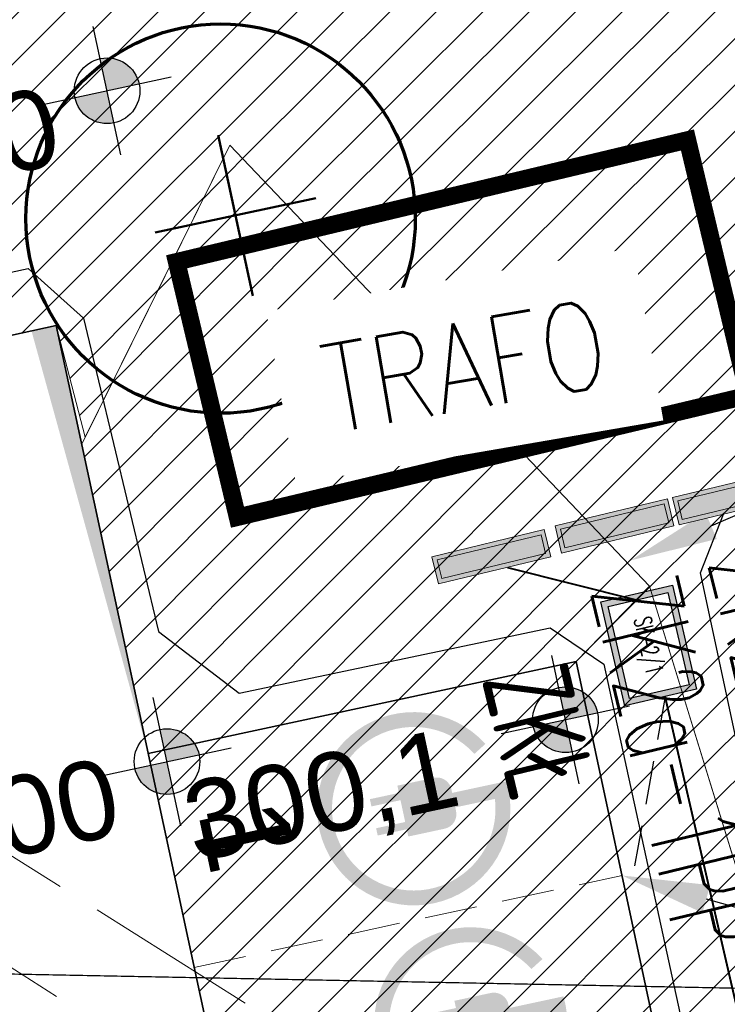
# Model space of a CAD drawing. Header units: metres. Extents: x 6567600 to 13135881, y 5574237 to 11149086.
# Tile 78 of 120: x 6567932.5 to 6567940.58, y 5574454.52 to 5574465.77. Entities that reach past the tile are written whole.
import ezdxf
from ezdxf import colors
from ezdxf.entities.mleader import LeaderData, LeaderLine
from ezdxf.enums import TextEntityAlignment as Align
from ezdxf.math import Vec2, Vec3

# ---------------------------------------------------------------- set-up
doc = ezdxf.new("R2010")
doc.units = ezdxf.units.M
for name, pattern in [('SEL_r', [1.5, 1, -0.5]), ('zzzxref_260316$0$_MDCP$0$L_2_50', [2.5, 2, -0.5]), ('zzzxref_260316$0$PR1183 Chorzów Metalowców V09_TT$0$Przerywana gęsta', [0.8999999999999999, 0.6, -0.2999999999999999])]:
    doc.linetypes.add(name, pattern=pattern)
for name, color, linetype, lineweight in [('IE_UWAGI', 71, 'Continuous', 5), ('SEL_kanalizacja_kablowa_nN', 1, 'SEL_knN', 40), ('SEL_opis_odnosnik', 7, 'Continuous', 20), ('SEL_sieci_kable_nN', 1, 'SEL_eN', 30), ('SEL_sieci_pomocnicza_przerywana', 140, 'SEL_r', 25), ('SEL_zlacze_nN', 1, 'SEL_eN', 20), ('SEN_studnia_kablowa_typ', 30, 'Continuous', 20), ('zzzxref_260316$0$_MDCP$0$GES_PrzewodElektroenergetyczny_Projektowany', 7, 'Continuous', 18), ('zzzxref_260316$0$_MDCP$1$GES_PrzewodWodociagowy', 5, 'Continuous', 18)]:
    doc.layers.add(name, color=color, linetype=linetype, lineweight=lineweight)
for name, color, linetype in [('SEL_atrybut_bloku1', 7, 'Continuous'), ('SEL_atrybut_bloku2', 9, 'Continuous'), ('SEN_atrybut_bloku1', 7, 'Continuous'), ('SEN_atrybut_bloku2', 9, 'Continuous'), ('zzzxref_260316$0$PR1183 Chorzów Metalowców V09_TT$0$01FORMA - PZT - Inne obiekty', 7, 'Continuous'), ('zzzxref_260316$0$PR1183 Chorzów Metalowców V09_TT$0$FORMA - Arch 01 - PZT 1 Strefy', 7, 'Continuous'), ('zzzxref_260316$0$PR1183 Chorzów Metalowców V09_TT$0$FORMA - Arch 01 - PZT-3 Ukształtowanie terenu', 7, 'Continuous'), ('zzzxref_260316$0$PR1183 Chorzów Metalowców V09_TT$0$FORMA - Arch 01 - PZT-3 Zagospodarowanie', 7, 'Continuous'), ('zzzxref_260316$0$PR1183 Chorzów Metalowców V09_TT$0$FORMA - Arch 01 - PZT-4 Zieleń', 7, 'Continuous')]:
    doc.layers.add(name, color=color, linetype=linetype)
doc.layers.add('SEL_sieci_kable_nN_oswietlenie', color=7, linetype='SEL_eNN', lineweight=30, true_color=0xff7a7a)
doc.styles.add('ARIAL', font='ARIALN.TTF', dxfattribs={"width": 0.8})
doc.styles.add('ROMANS', font='romans.shx', dxfattribs={"width": 0.8})
doc.styles.add('zzzxref_260316$0$$TD_AUDIT_GENERATED_(B0E6E)', font='arial.ttf')
doc.styles.add('zzzxref_260316$0$$TD_AUDIT_GENERATED_(B0E75)', font='arial.ttf')
doc.linetypes.add('SEL_eN', pattern='A,5,["eN",ARIAL,S=1,R=0,X=1.8,Y=0.25],5', length=10)
doc.linetypes.add('SEL_eNN', pattern='A,5,["eNN",ARIAL,S=1,R=0,X=1.45,Y=0.25],5', length=10)
doc.linetypes.add('SEL_knN', pattern='A,5,["knN",ARIAL,S=1,R=0,X=1.8,Y=0.25],5', length=10)
doc.linetypes.add('zzzxref_260316$0$PR1183 Chorzów Metalowców V09_TT$0$X 1_2', pattern='A,0,[8,PR1183 ChorzĂłw MetalowcĂłw V091.Shx,S=0.0392063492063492,R=0,X=0,Y=0],-4.94,0', length=4.94)
pattern_1 = [(45, (0, 1.250091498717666), (-0.2651650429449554, 0.2651650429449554), [])]

# ---------------------------------------------------------------- blocks, each defined once
blk = doc.blocks.new('studnia_SK2_1')
at = {"linetype": 'Continuous'}
h = blk.add_hatch(color=256, dxfattribs=at)
h.paths.add_polyline_path([(-0.6100000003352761, 0.8399999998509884), (-0.6100000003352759, 1.110223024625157e-16), (0.6099999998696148, 0), (0.6099999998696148, 0.8399999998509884)])
h.paths.add_polyline_path([(0.5399999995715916, 0.7700000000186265), (0.5399999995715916, 0.06999999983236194), (-0.5400000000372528, 0.06999999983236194), (-0.5400000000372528, 0.7700000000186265)], flags=16)
for points in [[(-0.6100000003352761, 0.8399999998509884), (0.6099999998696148, 0.8399999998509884), (0.6099999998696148, 0), (-0.6100000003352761, 0)], [(-0.5400000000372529, 0.7700000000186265), (0.5399999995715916, 0.7700000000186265), (0.5399999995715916, 0.06999999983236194), (-0.5400000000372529, 0.06999999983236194)]]:
    blk.add_lwpolyline(points, close=True, dxfattribs=at)
at = {"linetype": 'Continuous', "flags": 128}
for points in [[(-0.6100000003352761, 0.8399999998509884), (0.6099999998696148, 0.8399999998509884), (0.6099999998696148, 0), (-0.6100000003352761, 0), (-0.6100000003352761, 0.8399999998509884)], [(-0.5400000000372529, 0.7700000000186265), (0.5399999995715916, 0.7700000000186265), (0.5399999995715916, 0.06999999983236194), (-0.5400000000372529, 0.06999999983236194), (-0.5400000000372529, 0.7700000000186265)]]:
    blk.add_lwpolyline(points, dxfattribs=at)
at = {"layer": 'SEN_atrybut_bloku1', "style": 'ROMANS', "width": 0.6, "flags": 8}
blk.add_attdef('TYP', text='', height=1, dxfattribs=at).set_placement((0, 0.9399999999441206), align=Align.CENTER)
at = {"layer": 'SEN_atrybut_bloku2', "style": 'ROMANS', "width": 0.6, "flags": 8}
for tag, p in [('OPIS1', (0, -0.8500000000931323)), ('OPIS2', (0, -1.700000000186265))]:
    blk.add_attdef(tag, text='', height=0.75, dxfattribs=at).set_placement(p, align=Align.CENTER)
at = {"layer": 'SEN_studnia_kablowa_typ', "color": 0, "style": 'ROMANS', "width": 0.6}
blk.add_text('SK-2/1', height=0.2, dxfattribs=at).set_placement((0, 0.4199999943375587), align=Align.MIDDLE_CENTER)
blk = doc.blocks.new('zzzxref_260316$0$PR1183 Chorzów Metalowców V09_TT$0$Miejsca parkingowe 27[25]', base_point=(6567933.967839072, 5574456.136126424))
at = {"layer": 'zzzxref_260316$0$PR1183 Chorzów Metalowców V09_TT$0$FORMA - Arch 01 - PZT-3 Zagospodarowanie', "color": 7, "linetype": 'zzzxref_260316$0$PR1183 Chorzów Metalowców V09_TT$0$Przerywana gęsta', "lineweight": 13}
for p, q in [((6567933.967839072, 5574456.136126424), (6567938.856213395, 5574457.186743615)), ((6567934.493147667, 5574453.691939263), (6567939.381521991, 5574454.742556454))]:
    blk.add_line(p, q, dxfattribs=at)
at = {"layer": 'zzzxref_260316$0$PR1183 Chorzów Metalowców V09_TT$0$FORMA - Arch 01 - PZT-3 Zagospodarowanie', "color": 7, "lineweight": 13, "style": 'zzzxref_260316$0$$TD_AUDIT_GENERATED_(B0E75)'}
for tag, p in [('num_start_0', (6567935.103054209, 5574455.200049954)), ('num_start_1', (6567935.628362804, 5574452.755862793)), ('num_start_2', (6567936.1536714, 5574450.303305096)), ('num_start_3', (6567936.678979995, 5574447.86748847)), ('num_start_4', (6567937.20428859, 5574445.414930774)), ('num_start_5', (6567937.729597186, 5574442.970743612)), ('num_start_6', (6567938.254905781, 5574440.534926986)), ('num_start_7', (6567938.780214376, 5574438.082034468)), ('num_start_8', (6567939.305522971, 5574435.637847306)), ('num_start_9', (6567939.830831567, 5574433.193994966))]:
    blk.add_attdef(tag, text='', height=1, rotation=282.1295861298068, dxfattribs=at).set_placement(p, align=Align.MIDDLE_CENTER)
blk = doc.blocks.new('zzzxref_260316$0$PR1183 Chorzów Metalowców V09_TT$0$Koty wysokościowe_66', base_point=(6567933.498562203, 5574463.707329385))
at = {"layer": 'zzzxref_260316$0$PR1183 Chorzów Metalowców V09_TT$0$FORMA - Arch 01 - PZT-3 Ukształtowanie terenu', "linetype": 'Continuous', "lineweight": 25}
for points in [[(6567933.498562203, 5574463.707329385), (6567933.865190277, 5574463.786125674), (6567933.807128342, 5574463.920430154), (6567933.70209001, 5574464.022291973), (6567933.566066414, 5574464.076203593), (6567933.419765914, 5574464.073957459)], [(6567933.498562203, 5574463.707329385), (6567933.131934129, 5574463.628533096), (6567933.189996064, 5574463.494228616), (6567933.295034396, 5574463.392366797), (6567933.431057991, 5574463.338455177), (6567933.577358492, 5574463.340701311)]]:
    blk.add_hatch(color=6, dxfattribs=at).paths.add_polyline_path(points)
at = {"layer": 'zzzxref_260316$0$PR1183 Chorzów Metalowców V09_TT$0$FORMA - Arch 01 - PZT-3 Ukształtowanie terenu', "color": 6, "linetype": 'Continuous', "lineweight": 25}
for p, q in [((6567933.656154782, 5574462.974073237), (6567933.340969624, 5574464.440585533)), ((6567932.765306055, 5574463.549736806), (6567934.231818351, 5574463.864921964))]:
    blk.add_line(p, q, dxfattribs=at)
blk.add_circle((6567933.498562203, 5574463.707329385), 0.375, dxfattribs=at)
at = {"layer": 'zzzxref_260316$0$PR1183 Chorzów Metalowców V09_TT$0$FORMA - Arch 01 - PZT-3 Ukształtowanie terenu', "color": 6, "lineweight": 25, "insert": (6567929.294198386, 5574461.916977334), "char_height": 0.8999999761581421, "attachment_point": 7, "rotation": 12.129586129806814, "style": 'zzzxref_260316$0$$TD_AUDIT_GENERATED_(B0E6E)'}
blk.add_mtext('\\A1;{\\pql;\\fArial|b0|i0|c238|p0;\\W1.000000;299,60}', dxfattribs=at)
blk = doc.blocks.new('zzzxref_260316$0$PR1183 Chorzów Metalowców V09_TT$0$Koty wysokościowe_46', base_point=(6567938.735703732, 5574456.521429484))
at = {"layer": 'zzzxref_260316$0$PR1183 Chorzów Metalowców V09_TT$0$FORMA - Arch 01 - PZT-3 Ukształtowanie terenu', "linetype": 'Continuous', "lineweight": 25}
for points in [[(6567938.735703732, 5574456.521429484), (6567939.102331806, 5574456.600225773), (6567939.044269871, 5574456.734530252), (6567938.939231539, 5574456.836392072), (6567938.803207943, 5574456.890303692), (6567938.656907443, 5574456.888057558)], [(6567938.735703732, 5574456.521429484), (6567938.369075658, 5574456.442633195), (6567938.427137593, 5574456.308328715), (6567938.532175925, 5574456.206466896), (6567938.668199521, 5574456.152555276), (6567938.814500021, 5574456.15480141)]]:
    blk.add_hatch(color=6, dxfattribs=at).paths.add_polyline_path(points)
at = {"layer": 'zzzxref_260316$0$PR1183 Chorzów Metalowców V09_TT$0$FORMA - Arch 01 - PZT-3 Ukształtowanie terenu', "color": 6, "linetype": 'Continuous', "lineweight": 25}
for p, q in [((6567938.893296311, 5574455.788173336), (6567938.578111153, 5574457.254685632)), ((6567938.002447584, 5574456.363836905), (6567939.46895988, 5574456.679022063))]:
    blk.add_line(p, q, dxfattribs=at)
blk.add_circle((6567938.735703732, 5574456.521429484), 0.375, dxfattribs=at)
at = {"layer": 'zzzxref_260316$0$PR1183 Chorzów Metalowców V09_TT$0$FORMA - Arch 01 - PZT-3 Ukształtowanie terenu', "color": 6, "lineweight": 25, "insert": (6567934.531339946, 5574454.731077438), "char_height": 0.8999999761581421, "attachment_point": 7, "rotation": 12.129586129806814, "style": 'zzzxref_260316$0$$TD_AUDIT_GENERATED_(B0E6E)'}
blk.add_mtext('\\A1;{\\pql;\\fArial|b0|i0|c238|p0;\\W1.000000;300,1}', dxfattribs=at)
blk = doc.blocks.new('zzzxref_260316$0$PR1183 Chorzów Metalowców V09_TT$0$Koty wysokościowe_45', base_point=(6567934.182918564, 5574456.044372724))
at = {"layer": 'zzzxref_260316$0$PR1183 Chorzów Metalowców V09_TT$0$FORMA - Arch 01 - PZT-3 Ukształtowanie terenu', "linetype": 'Continuous', "lineweight": 25}
for points in [[(6567934.182918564, 5574456.044372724), (6567934.549546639, 5574456.123169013), (6567934.491484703, 5574456.257473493), (6567934.386446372, 5574456.359335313), (6567934.250422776, 5574456.413246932), (6567934.104122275, 5574456.411000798)], [(6567934.182918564, 5574456.044372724), (6567933.81629049, 5574455.965576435), (6567933.874352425, 5574455.831271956), (6567933.979390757, 5574455.729410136), (6567934.115414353, 5574455.675498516), (6567934.261714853, 5574455.67774465)]]:
    blk.add_hatch(color=6, dxfattribs=at).paths.add_polyline_path(points)
at = {"layer": 'zzzxref_260316$0$PR1183 Chorzów Metalowców V09_TT$0$FORMA - Arch 01 - PZT-3 Ukształtowanie terenu', "color": 6, "linetype": 'Continuous', "lineweight": 25}
for p, q in [((6567934.340511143, 5574455.311116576), (6567934.025325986, 5574456.777628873)), ((6567933.449662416, 5574455.886780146), (6567934.916174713, 5574456.201965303))]:
    blk.add_line(p, q, dxfattribs=at)
blk.add_circle((6567934.182918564, 5574456.044372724), 0.375, dxfattribs=at)
at = {"layer": 'zzzxref_260316$0$PR1183 Chorzów Metalowców V09_TT$0$FORMA - Arch 01 - PZT-3 Ukształtowanie terenu', "color": 6, "lineweight": 25, "insert": (6567929.978554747, 5574454.254020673), "char_height": 0.8999999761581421, "attachment_point": 7, "rotation": 12.129586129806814, "style": 'zzzxref_260316$0$$TD_AUDIT_GENERATED_(B0E6E)'}
blk.add_mtext('\\A1;{\\pql;\\fArial|b0|i0|c238|p0;\\W1.000000;300,00}', dxfattribs=at)
blk = doc.blocks.new('zzzxref_260316')
at = {"layer": 'zzzxref_260316$0$PR1183 Chorzów Metalowców V09_TT$0$FORMA - Arch 01 - PZT 1 Strefy', "linetype": 'Continuous', "lineweight": 0, "true_color": 0x577933}
h = blk.add_hatch(dxfattribs=at)
h.set_pattern_fill('ANSI31', color=77, scale=3, style=0)
h.set_pattern_definition(pattern_1)
h.paths.add_polyline_path([(6567829.000000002, 5574518.490091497), (6567842.397905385, 5574472.368546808), (6567844.165110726, 5574472.881904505), (6567846.930686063, 5574463.361565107), (6567846.967089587, 5574485.722238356), (6567835.735746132, 5574537.980103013), (6567846.642281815, 5574540.324153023), (6567844.863687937, 5574548.599700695), (6567918.57134045, 5574564.441066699), (6567935.605484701, 5574485.183584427), (6567930.975082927, 5574478.017962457), (6567931.227228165, 5574476.844766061), (6567933.570157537, 5574477.348312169, 0.2166086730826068), (6567938.883658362, 5574481.335336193), (6567921.55, 5574569.110091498), (6567849.266576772, 5574552.203125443), (6567830.110000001, 5574547.720091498)])
at = {"layer": 'zzzxref_260316$0$PR1183 Chorzów Metalowców V09_TT$0$FORMA - Arch 01 - PZT 1 Strefy', "linetype": 'Continuous', "lineweight": 0, "true_color": 0x786554}
h = blk.add_hatch(dxfattribs=at)
h.set_pattern_fill('ANSI31', color=37, scale=3, style=0)
h.set_pattern_definition(pattern_1)
h.paths.add_polyline_path([(6567901.586749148, 5574460.786835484, 0.1444666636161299), (6567901.459088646, 5574459.093482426), (6567901.564150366, 5574458.604644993, 0.02750117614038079), (6567901.651056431, 5574458.286537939, 0.3239433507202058), (6567904.197562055, 5574456.321273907), (6567904.059635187, 5574458.27624808), (6567905.127545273, 5574456.301990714), (6567910.112120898, 5574457.373283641), (6567910.109336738, 5574459.231095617), (6567910.813043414, 5574457.523927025), (6567913.717170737, 5574458.148086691), (6567913.50463768, 5574460.064178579), (6567914.433641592, 5574458.302071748), (6567918.200372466, 5574459.111623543), (6567918.266637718, 5574460.941243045), (6567918.946935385, 5574459.272076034), (6567921.58337188, 5574459.838703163), (6567921.362719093, 5574461.996400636), (6567922.507293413, 5574460.037273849), (6567925.354241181, 5574460.649144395), (6567925.142951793, 5574462.814332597), (6567926.077306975, 5574460.804546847), (6567928.186158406, 5574461.257784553), (6567928.155731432, 5574463.136735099), (6567929.675761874, 5574461.577932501), (6567930.325741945, 5574461.717627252), (6567931.066729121, 5574464.208508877), (6567932.052239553, 5574462.088688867), (6567932.917221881, 5574462.274592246), (6567933.247036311, 5574460.998771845), (6567934.900436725, 5574464.335584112), (6567939.696084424, 5574459.297750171), (6567940.646837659, 5574456.209912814), (6567943.719527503, 5574456.737518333), (6567941.429745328, 5574468.343932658, 0.1498259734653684), (6567935.506977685, 5574469.47961372), (6567927.118446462, 5574467.676737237), (6567924.10523669, 5574467.029133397), (6567924.157518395, 5574465.289798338), (6567923.417603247, 5574466.881346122), (6567920.732424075, 5574466.30424314), (6567920.943997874, 5574464.402938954), (6567920.174946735, 5574466.184429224), (6567917.374760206, 5574465.582608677), (6567917.314786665, 5574463.674120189), (6567916.604426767, 5574465.417047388), (6567912.849491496, 5574464.610030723), (6567913.058434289, 5574462.726306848), (6567912.148056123, 5574464.459277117), (6567909.184310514, 5574463.822304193), (6567909.146985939, 5574461.959324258), (6567908.444586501, 5574463.66332153), (6567903.541358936, 5574462.600423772), (6567903.686949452, 5574460.54565289), (6567902.834865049, 5574462.288024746, 0.1672395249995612)])
at = {"layer": 'zzzxref_260316$0$PR1183 Chorzów Metalowców V09_TT$0$FORMA - Arch 01 - PZT 1 Strefy', "linetype": 'Continuous', "lineweight": 0, "true_color": 0x577933}
h = blk.add_hatch(dxfattribs=at)
h.set_pattern_fill('ANSI31', color=77, scale=3, style=0)
h.set_pattern_definition(pattern_1)
h.paths.add_polyline_path([(6567933.20824761, 5574460.92049038), (6567933.967839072, 5574457.386217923), (6567938.856213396, 5574458.436835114), (6567939.696084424, 5574459.297750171), (6567934.900436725, 5574464.335584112), (6567934.542627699, 5574463.613471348)])
h = blk.add_hatch(dxfattribs=at)
h.set_pattern_fill('ANSI31', color=77, scale=3, style=0)
h.set_pattern_definition(pattern_1)
h.paths.add_polyline_path([(6567874.014055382, 5574370.037197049), (6567903.730000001, 5574376.760091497), (6567926.870000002, 5574389.480091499), (6567941.769343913, 5574411.258283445), (6567945.870000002, 5574426.930091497), (6567946.274437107, 5574439.040735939), (6567944.961367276, 5574439.567845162), (6567943.08999675, 5574448.275069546), (6567939.696084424, 5574459.297750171), (6567938.856213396, 5574458.436835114), (6567945.454089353, 5574427.737844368), (6567940.56571503, 5574426.687227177), (6567942.208358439, 5574419.044237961, -0.1983490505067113), (6567940.832748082, 5574411.512651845), (6567926.815433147, 5574391.017852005), (6567903.432510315, 5574378.164317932), (6567873.643360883, 5574371.761986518)])
at = {"layer": 'zzzxref_260316$0$PR1183 Chorzów Metalowców V09_TT$0$FORMA - Arch 01 - PZT 1 Strefy', "linetype": 'Continuous', "lineweight": 0, "true_color": 0x4b7a78}
h = blk.add_hatch(dxfattribs=at)
h.set_pattern_fill('ANSI31', color=137, scale=3, style=0)
h.set_pattern_definition(pattern_1)
h.paths.add_polyline_path([(6567933.967839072, 5574457.386217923), (6567940.56571503, 5574426.687227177), (6567945.454089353, 5574427.737844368), (6567938.856213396, 5574458.436835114)])
at = {"layer": 'zzzxref_260316$0$PR1183 Chorzów Metalowców V09_TT$0$FORMA - Arch 01 - PZT-3 Zagospodarowanie', "linetype": 'Continuous', "lineweight": 5}
blk.add_hatch(color=7, dxfattribs=at).paths.add_polyline_path([(6567932.63499146, 5574462.213934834), (6567933.967839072, 5574457.386217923), (6567932.917221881, 5574462.274592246)])
at = {"layer": 'zzzxref_260316$0$PR1183 Chorzów Metalowców V09_TT$0$FORMA - Arch 01 - PZT-3 Zagospodarowanie', "linetype": 'Continuous', "lineweight": 13}
for points in [[(6567937.821000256, 5574457.495900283, 8.91932040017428), (6567938.060585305, 5574457.069583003), (6567937.440993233, 5574456.936419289), (6567937.432069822, 5574456.977938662, 0.414213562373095), (6567937.230298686, 5574457.108322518), (6567936.815104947, 5574457.01908842), (6567936.832951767, 5574456.936049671), (6567936.500796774, 5574456.864662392), (6567936.518643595, 5574456.781623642), (6567936.850798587, 5574456.853010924), (6567936.904339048, 5574456.603894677), (6567936.572184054, 5574456.532507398), (6567936.590030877, 5574456.449468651), (6567936.922185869, 5574456.520855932), (6567936.940032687, 5574456.437817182), (6567937.355226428, 5574456.527051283, 0.414213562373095), (6567937.485610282, 5574456.728822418), (6567937.476686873, 5574456.770341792), (6567937.929617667, 5574456.867686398, -6.456642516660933), (6567937.695019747, 5574457.381949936)], [(6567938.47241925, 5574455.038057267, 8.91932040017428), (6567938.712004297, 5574454.611739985), (6567938.092412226, 5574454.478576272), (6567938.083488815, 5574454.520095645, 0.414213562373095), (6567937.881717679, 5574454.650479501), (6567937.466523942, 5574454.561245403), (6567937.484370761, 5574454.478206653), (6567937.152215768, 5574454.406819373), (6567937.170062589, 5574454.323780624), (6567937.502217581, 5574454.395167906), (6567937.55575804, 5574454.14605166), (6567937.223603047, 5574454.07466438), (6567937.241449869, 5574453.991625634), (6567937.573604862, 5574454.063012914), (6567937.591451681, 5574453.979974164), (6567938.006645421, 5574454.069208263, 0.414213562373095), (6567938.137029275, 5574454.270979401), (6567938.128105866, 5574454.312498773), (6567938.581036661, 5574454.409843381, -6.456642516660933), (6567938.346438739, 5574454.924106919)]]:
    blk.add_hatch(color=8, dxfattribs=at).paths.add_polyline_path(points)
at = {"layer": 'zzzxref_260316$0$_MDCP$0$GES_PrzewodElektroenergetyczny_Projektowany', "color": 1, "linetype": 'zzzxref_260316$0$_MDCP$0$L_2_50', "lineweight": 18, "flags": 128}
for points in [[(6567968.7569, 5574418.4467), (6567965.7901, 5574417.7882), (6567964.2688, 5574419.682), (6567962.4439, 5574428.4225), (6567960.9274, 5574438.3823), (6567955.7852, 5574440.8279), (6567943.7353, 5574448.8793), (6567937.0614, 5574453.2866), (6567929.2409, 5574458.2059), (6567924.3011, 5574460.7391), (6567918.5982, 5574463.020299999), (6567911.3765, 5574464.9207), (6567904.6433, 5574465.783), (6567895.7385, 5574466.3638), (6567887.7907, 5574468.9492), (6567886.282, 5574470.1916), (6567885.3559, 5574472.7849), (6567880.9254, 5574493.140899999), (6567879.0165, 5574496.4382), (6567878.443900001, 5574499.1103), (6567874.3398, 5574499.2684), (6567872.9078, 5574505.876), (6567870.5674, 5574509.67), (6567868.304999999, 5574511.3292), (6567862.171900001, 5574511.9064), (6567852.9938, 5574510.7717), (6567850.2028, 5574522.0193), (6567848.0997, 5574529.5049), (6567843.1481, 5574549.0618), (6567840.3042, 5574561.6759)], [(6567969.0131, 5574417.5083), (6567965.6696, 5574416.774600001), (6567965.1359, 5574416.988), (6567963.338499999, 5574419.3738), (6567961.4004, 5574428.408), (6567959.8395, 5574437.7216), (6567955.4948, 5574439.6856), (6567949.5891, 5574443.7057), (6567943.221, 5574448.0105), (6567937.3509, 5574451.7815), (6567931.4453, 5574455.5526), (6567928.3502, 5574457.367), (6567924.2589, 5574459.5727), (6567918.1754, 5574462.063099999), (6567911.487, 5574463.8419), (6567904.6564, 5574464.6245), (6567895.6912, 5574465.1226), (6567890.7105, 5574466.8303), (6567887.5087, 5574467.8264), (6567885.4097, 5574469.3562), (6567884.0578, 5574472.6648), (6567883.6309, 5574475.083900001), (6567882.1723, 5574482.1992), (6567880.0021, 5574492.1249), (6567879.7887, 5574492.8365), (6567878.1166, 5574495.647), (6567877.6056, 5574498.0336), (6567873.7989, 5574498.120100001), (6567873.4917, 5574498.5287), (6567871.961900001, 5574505.1814), (6567869.8503, 5574508.8293), (6567867.822599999, 5574510.3388), (6567862.1429, 5574510.8736), (6567852.516, 5574509.7773), (6567850.7085, 5574516.6868), (6567849.1341, 5574522.5468)]]:
    blk.add_lwpolyline(points, dxfattribs=at)
at = {"layer": 'zzzxref_260316$0$_MDCP$1$GES_PrzewodWodociagowy', "color": 5, "linetype": 'Continuous', "lineweight": 18}
blk.add_lwpolyline([(6567818.053710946, 5574440.374649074), (6567892.059999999, 5574455.65), (6567958.853, 5574454.349)], dxfattribs=at)
at = {"layer": 'zzzxref_260316$0$PR1183 Chorzów Metalowców V09_TT$0$01FORMA - PZT - Inne obiekty', "color": 5, "linetype": 'zzzxref_260316$0$PR1183 Chorzów Metalowców V09_TT$0$X 1_2', "lineweight": 25}
blk.add_line((6567943.850788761, 5574454.641305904), (6567892.059999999, 5574455.650091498), dxfattribs=at)
at = {"layer": 'zzzxref_260316$0$PR1183 Chorzów Metalowców V09_TT$0$FORMA - Arch 01 - PZT 1 Strefy', "color": 31, "linetype": 'Continuous', "lineweight": 0, "true_color": 0xf1cba9}
for p, q in [((6567933.247036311, 5574460.998771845), (6567934.900436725, 5574464.335584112)), ((6567934.900436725, 5574464.335584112), (6567939.696084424, 5574459.297750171)), ((6567932.052239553, 5574462.088688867), (6567932.917221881, 5574462.274592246)), ((6567932.917221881, 5574462.274592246), (6567933.247036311, 5574460.998771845)), ((6567939.696084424, 5574459.297750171), (6567940.646837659, 5574456.209912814))]:
    blk.add_line(p, q, dxfattribs=at)
at = {"layer": 'zzzxref_260316$0$PR1183 Chorzów Metalowców V09_TT$0$FORMA - Arch 01 - PZT 1 Strefy', "color": 71, "linetype": 'Continuous', "lineweight": 13, "true_color": 0xaff266}
for p, q in [((6567934.900436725, 5574464.335584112), (6567934.542627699, 5574463.613471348)), ((6567939.696084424, 5574459.297750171), (6567934.900436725, 5574464.335584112)), ((6567934.542627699, 5574463.613471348), (6567933.20824761, 5574460.92049038)), ((6567933.20824761, 5574460.92049038), (6567933.967839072, 5574457.386217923)), ((6567938.856213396, 5574458.436835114), (6567939.696084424, 5574459.297750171)), ((6567943.08999675, 5574448.275069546), (6567939.696084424, 5574459.297750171)), ((6567933.967839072, 5574457.386217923), (6567938.856213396, 5574458.436835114)), ((6567938.856213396, 5574458.436835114), (6567945.454089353, 5574427.737844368))]:
    blk.add_line(p, q, dxfattribs=at)
at = {"layer": 'zzzxref_260316$0$PR1183 Chorzów Metalowców V09_TT$0$FORMA - Arch 01 - PZT 1 Strefy', "color": 254, "linetype": 'Continuous', "lineweight": 13, "true_color": 0xd2d2ff}
for p, q in [((6567932.917221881, 5574462.274592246), (6567905.127545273, 5574456.301990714)), ((6567942.208358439, 5574419.044237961), (6567932.917221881, 5574462.274592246))]:
    blk.add_line(p, q, dxfattribs=at)
at = {"layer": 'zzzxref_260316$0$PR1183 Chorzów Metalowców V09_TT$0$FORMA - Arch 01 - PZT 1 Strefy', "color": 131, "linetype": 'Continuous', "lineweight": 13, "true_color": 0x97f4f0}
for p, q in [((6567938.856213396, 5574458.436835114), (6567933.967839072, 5574457.386217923)), ((6567945.454089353, 5574427.737844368), (6567938.856213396, 5574458.436835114)), ((6567933.967839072, 5574457.386217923), (6567940.56571503, 5574426.687227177))]:
    blk.add_line(p, q, dxfattribs=at)
at = {"layer": 'zzzxref_260316$0$PR1183 Chorzów Metalowców V09_TT$0$FORMA - Arch 01 - PZT-3 Zagospodarowanie', "color": 7, "linetype": 'Continuous', "lineweight": 18}
for p, q in [((6567934.900436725, 5574464.335584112), (6567933.20824761, 5574460.92049038)), ((6567934.900436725, 5574464.335584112), (6567939.696084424, 5574459.297750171)), ((6567932.917221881, 5574462.274592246), (6567932.052239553, 5574462.088688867)), ((6567933.20824761, 5574460.92049038), (6567932.917221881, 5574462.274592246)), ((6567939.696084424, 5574459.297750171), (6567943.08999675, 5574448.275069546)), ((6567938.699640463, 5574458.403184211), (6567938.856213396, 5574458.436835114)), ((6567939.381521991, 5574455.992647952), (6567939.420032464, 5574455.813464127))]:
    blk.add_line(p, q, dxfattribs=at)
at = {"layer": 'zzzxref_260316$0$PR1183 Chorzów Metalowców V09_TT$0$FORMA - Arch 01 - PZT-3 Zagospodarowanie', "color": 7, "linetype": 'Continuous', "lineweight": 35}
for p, q in [((6567932.917221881, 5574462.274592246), (6567905.127545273, 5574456.301990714)), ((6567932.917221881, 5574462.274592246), (6567942.208358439, 5574419.044237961)), ((6567938.856213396, 5574458.436835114), (6567933.967839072, 5574457.386217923)), ((6567938.856213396, 5574458.436835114), (6567945.454089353, 5574427.737844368))]:
    blk.add_line(p, q, dxfattribs=at)
blk.add_arc((6567936.734035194, 5574459.514985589), 10.00000000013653, 9.51840560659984, 102.1295861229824, dxfattribs=at)
at = {"layer": 'zzzxref_260316$0$PR1183 Chorzów Metalowców V09_TT$0$FORMA - Arch 01 - PZT-4 Zieleń', "color": 7, "linetype": 'Continuous', "lineweight": 50}
for p, q in [((6567935.163882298, 5574462.616657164), (6567934.769479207, 5574464.451759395)), ((6567934.049129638, 5574463.337006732), (6567935.884231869, 5574463.731409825))]:
    blk.add_line(p, q, dxfattribs=at)
at = {"layer": 'zzzxref_260316$0$PR1183 Chorzów Metalowców V09_TT$0$FORMA - Arch 01 - PZT-4 Zieleń', "color": 7, "linetype": 'Continuous', "lineweight": 70}
blk.add_circle((6567934.795796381, 5574463.497481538), 2.224353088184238, dxfattribs=at)
at = {"layer": 'zzzxref_260316$0$PR1183 Chorzów Metalowców V09_TT$0$FORMA - Arch 01 - PZT-3 Ukształtowanie terenu', "color": 6, "lineweight": 25}
for name, p in [('zzzxref_260316$0$PR1183 Chorzów Metalowców V09_TT$0$Koty wysokościowe_66', (6567933.498562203, 5574464.957420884)), ('zzzxref_260316$0$PR1183 Chorzów Metalowców V09_TT$0$Koty wysokościowe_46', (6567938.735703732, 5574457.771520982)), ('zzzxref_260316$0$PR1183 Chorzów Metalowców V09_TT$0$Koty wysokościowe_45', (6567934.182918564, 5574457.294464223))]:
    blk.add_blockref(name, p, dxfattribs=at)
at = {"layer": 'zzzxref_260316$0$PR1183 Chorzów Metalowców V09_TT$0$FORMA - Arch 01 - PZT-3 Zagospodarowanie', "color": 7, "linetype": 'zzzxref_260316$0$PR1183 Chorzów Metalowców V09_TT$0$Przerywana gęsta', "lineweight": 15}
ref = blk.add_blockref('zzzxref_260316$0$PR1183 Chorzów Metalowców V09_TT$0$Miejsca parkingowe 27[25]', (6567933.967839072, 5574457.386217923), dxfattribs=at)
ref.add_attrib('num_start', '1', dxfattribs={"color": 7, "lineweight": 13, "height": 1, "rotation": 282.1295861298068, "style": 'zzzxref_260316$0$$TD_AUDIT_GENERATED_(B0E75)'}).set_placement((6567935.103054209, 5574456.450141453), align=Align.MIDDLE_CENTER)
blk = doc.blocks.new('*U3017')
blk.add_hatch(color=256).paths.add_polyline_path([(0.6600000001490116, 0.3200000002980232), (-0.6600000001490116, 0.3200000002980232), (-0.6600000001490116, 0), (0.6600000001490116, 0)])
for points in [[(-0.6600000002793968, 0.3199999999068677), (0.6600000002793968, 0.3199999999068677), (0.6600000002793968, 0), (-0.6600000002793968, 0)], [(-0.61, 0.2700000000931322), (0.61, 0.2700000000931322), (0.61, 0.05000000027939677), (-0.61, 0.05000000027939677)]]:
    blk.add_lwpolyline(points, close=True)
at = {"layer": 'SEL_atrybut_bloku1', "style": 'ROMANS', "width": 0.6, "flags": 8}
blk.add_attdef('TYP', text='', height=1, dxfattribs=at).set_placement((0, 0.4499999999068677), align=Align.CENTER)
at = {"layer": 'SEL_atrybut_bloku2', "style": 'ROMANS', "width": 0.6, "flags": 8}
for tag, p in [('OPIS1', (0, -0.9499999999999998)), ('OPIS2', (0, -1.95))]:
    blk.add_attdef(tag, text='', height=0.75, dxfattribs=at).set_placement(p, align=Align.CENTER)

msp = doc.modelspace()

# ---------------------------------------------------------------- linework, layer by layer
at = {"layer": 'SEL_sieci_kable_nN', "ltscale": 0.8}
msp.add_lwpolyline([(6567894.250744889, 5574427.424751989), (6567943.294394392, 5574438.14721053), (6567944.507496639, 5574439.693594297), (6567940.279627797, 5574459.448667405), (6567940.540659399, 5574460.121941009)], dxfattribs=at)
at = {"layer": 'SEL_sieci_kable_nN_oswietlenie', "ltscale": 0.8}
msp.add_lwpolyline([(6567886.944405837, 5574458.058072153), (6567902.830227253, 5574461.345605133), (6567905.899707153, 5574457.17479843), (6567905.899707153, 5574457.17479843), (6567932.596916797, 5574462.925429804), (6567933.230945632, 5574462.358168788)], dxfattribs=at)

# ---------------------------------------------------------------- block references
at = {"ltscale": 0.5}
msp.add_blockref('zzzxref_260316', (0, 0), dxfattribs=at)
at = {"layer": 'SEL_zlacze_nN'}
ref = msp.add_blockref('*U3017', (6567937.852281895, 5574459.789270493), dxfattribs=dict(at, rotation=193.5449685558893))
ref.add_attrib('TYP', 'ZKŁ', dxfattribs={"layer": 'SEL_atrybut_bloku1', "height": 0.9999999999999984, "rotation": 283.5449685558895, "style": 'ROMANS', "width": 0.6000000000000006}).set_placement((6567938.11847464, 5574456.805960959), align=Align.RIGHT)

# ---------------------------------------------------------------- next in the draw order: leaders
at = {"layer": 'SEL_opis_odnosnik'}
ml = msp.add_multileader_mtext('Standard', dxfattribs=at)
ml.set_content('\\pxt12.5;Proponowana lokalizacja złącz kablowo-pomiarowych\\PZK nN w zakresie Tauron Dystrybucja dla sklepu LIDL.\\POd układów pomiarowych dodatkowo do pom. rozdzielni należy ułorzyć skettkę ziemną żelowaną ekranowaną 4x2x0,8mm2', color=256, style='ROMANS')
ml.set_leader_properties()
ml.build(insert=Vec2(0, 0))
ml.multileader.update_dxf_attribs({"text_left_attachment_type": 6, "text_right_attachment_type": 6, "dogleg_length": 1, "arrow_head_size": 1})
ctx = ml.context
ctx.base_point, ctx.char_height, ctx.arrow_head_size, ctx.landing_gap_size, ctx.plane_origin, ctx.plane_x_axis, ctx.plane_y_axis = Vec3(6567963.059315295, 5574460.560612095), 1, 1, 0.09, Vec3(6567849.200996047, 5574448.856077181), Vec3(1, -2.449293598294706e-16), Vec3(2.449293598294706e-16, 1)
ctx.left_attachment, ctx.right_attachment = 6, 6
notes = []
notes.append((ctx, [(0, (1, 1, 0), (6567962.059315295, 5574460.470321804), (1, -2.449293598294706e-16), 1, [(3, [(6567939.481273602, 5574459.592885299), (6567941.076962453, 5574460.279067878)], 0, [])])]))
ctx.mtext.insert, ctx.mtext.width, ctx.mtext.defined_height, ctx.mtext.line_spacing_style, ctx.mtext.flow_direction = Vec3(6567963.149315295, 5574461.760612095), 34.85548942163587, 6.173319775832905, 2, 5
ctx.mtext.has_bg_fill, ctx.mtext.bg_color, ctx.mtext.bg_scale_factor, ctx.mtext.bg_transparency, ctx.mtext.use_window_bg_color = 1, -1023410145, 1.5, 0, 0
for ctx, leaders in notes:
    for number, flags, end, landing, length, lines in leaders:
        leader = LeaderData()
        leader.index, (leader.has_last_leader_line, leader.has_dogleg_vector, leader.attachment_direction) = number, flags
        leader.last_leader_point, leader.dogleg_vector, leader.dogleg_length = Vec3(end), Vec3(landing), length
        for number, points, colour, breaks in lines:
            line = LeaderLine()
            line.index, line.vertices, line.color, line.breaks = number, Vec3.list(points), colors.encode_raw_color(colour), breaks
            leader.lines.append(line)
        ctx.leaders.append(leader)

# ---------------------------------------------------------------- next in the draw order: linework, layer by layer
at = {"layer": 'IE_UWAGI', "const_width": 0.2}
msp.add_lwpolyline([(6567934.988429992, 5574460.085947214), (6567940.824875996, 5574461.477312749), (6567940.129193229, 5574464.39553575), (6567934.292747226, 5574463.004170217)], close=True, dxfattribs=at)
at = {"layer": 'SEL_kanalizacja_kablowa_nN', "ltscale": 0.5}
msp.add_lwpolyline([(6567938.072660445, 5574459.513206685), (6567939.54312421, 5574459.140957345)], dxfattribs=at)
at = {"layer": 'SEL_sieci_pomocnicza_przerywana', "ltscale": 0.5}
msp.add_lwpolyline([(6567939.874142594, 5574458.037135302), (6567939.525616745, 5574456.103988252)], dxfattribs=at)

# ---------------------------------------------------------------- next in the draw order: block references
at = {"layer": 'SEL_sieci_kable_nN', "rotation": 283.0045640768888}
msp.add_blockref('studnia_SK2_1', (6567939.276933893, 5574458.525265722), dxfattribs=at)

# ---------------------------------------------------------------- next in the draw order: leaders
at = {"layer": 'SEL_opis_odnosnik'}
ml = msp.add_multileader_mtext('Standard', dxfattribs=at)
ml.set_content('\\pxt12.5;Lokalizacja zewnętrznej stacji ładowania pojazdów elektrycznych sklepu LIDL.', color=256, style='ROMANS')
ml.set_leader_properties()
ml.build(insert=Vec2(0, 0))
ml.multileader.update_dxf_attribs({"text_left_attachment_type": 6, "text_right_attachment_type": 6, "dogleg_length": 1, "arrow_head_size": 1})
ctx = ml.context
ctx.base_point, ctx.char_height, ctx.arrow_head_size, ctx.landing_gap_size, ctx.plane_origin, ctx.plane_x_axis, ctx.plane_y_axis = Vec3(6567963.047631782, 5574449.714817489), 1, 1, 0.09, Vec3(6567844.486084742, 5574454.436149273), Vec3(1, -2.449293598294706e-16), Vec3(2.449293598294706e-16, 1)
ctx.left_attachment, ctx.right_attachment = 6, 6
notes = []
notes.append((ctx, [(0, (1, 1, 0), (6567962.047631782, 5574449.675481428), (1, -2.449293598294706e-16), 1, [(3, [(6567939.381521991, 5574455.992647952)], 0, [])])]))
ctx.mtext.insert, ctx.mtext.width, ctx.mtext.line_spacing_style, ctx.mtext.flow_direction = Vec3(6567963.137631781, 5574451.008814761), 21.57454824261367, 2, 5
ctx.mtext.has_bg_fill, ctx.mtext.bg_color, ctx.mtext.bg_scale_factor, ctx.mtext.bg_transparency, ctx.mtext.use_window_bg_color = 1, -1023410145, 1.5, 0, 0
for ctx, leaders in notes:
    for number, flags, end, landing, length, lines in leaders:
        leader = LeaderData()
        leader.index, (leader.has_last_leader_line, leader.has_dogleg_vector, leader.attachment_direction) = number, flags
        leader.last_leader_point, leader.dogleg_vector, leader.dogleg_length = Vec3(end), Vec3(landing), length
        for number, points, colour, breaks in lines:
            line = LeaderLine()
            line.index, line.vertices, line.color, line.breaks = number, Vec3.list(points), colors.encode_raw_color(colour), breaks
            leader.lines.append(line)
        ctx.leaders.append(leader)

# ---------------------------------------------------------------- next in the draw order: linework, layer by layer
at = {"layer": 'SEL_kanalizacja_kablowa_nN', "ltscale": 0.5}
msp.add_lwpolyline([(6567942.389702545, 5574447.145006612), (6567939.874142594, 5574458.037135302)], dxfattribs=at)

# ---------------------------------------------------------------- next in the draw order: block references
at = {"layer": 'SEL_zlacze_nN'}
ref = msp.add_blockref('*U3017', (6567940.600275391, 5574460.465458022), dxfattribs=dict(at, rotation=193.5449685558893))
ref.add_attrib('TYP', 'ZK2a-1PP', dxfattribs={"layer": 'SEL_atrybut_bloku1', "height": 0.9999999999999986, "rotation": 283.5449685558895, "style": 'ROMANS', "width": 0.6000000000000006}).set_placement((6567940.866468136, 5574457.482148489), align=Align.CENTER)
ref = msp.add_blockref('*U3017', (6567939.258567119, 5574460.142628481), dxfattribs=dict(at, rotation=193.5449685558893))
ref.add_attrib('TYP', 'ZK2a-1PP', dxfattribs={"layer": 'SEL_atrybut_bloku1', "height": 0.9999999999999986, "rotation": 283.5449685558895, "style": 'ROMANS', "width": 0.6000000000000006}).set_placement((6567939.524759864, 5574457.159318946), align=Align.CENTER)

# ---------------------------------------------------------------- next in the draw order: texts
at = {"layer": 'IE_UWAGI', "insert": (6567935.895928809, 5574462.031115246), "char_height": 0.9999999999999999, "attachment_point": 1, "rotation": 9.78240703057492, "style": 'ROMANS', "bg_fill": 3, "box_fill_scale": 1.5, "bg_fill_color": 256, "bg_fill_transparency": 0}
msp.add_mtext('\\pxt12.5;TRAFO', dxfattribs=at)

# ---------------------------------------------------------------- next in the draw order: linework, layer by layer
at = {"layer": 'SEL_sieci_kable_nN_oswietlenie', "ltscale": 0.8}
msp.add_lwpolyline([(6567933.230945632, 5574462.358168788), (6567934.08632098, 5574458.778960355), (6567935.006652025, 5574458.074462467), (6567938.560387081, 5574458.821998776), (6567939.1743103, 5574458.408384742), (6567941.150183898, 5574449.340809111)], dxfattribs=at)

doc.saveas('drawing.dxf')
